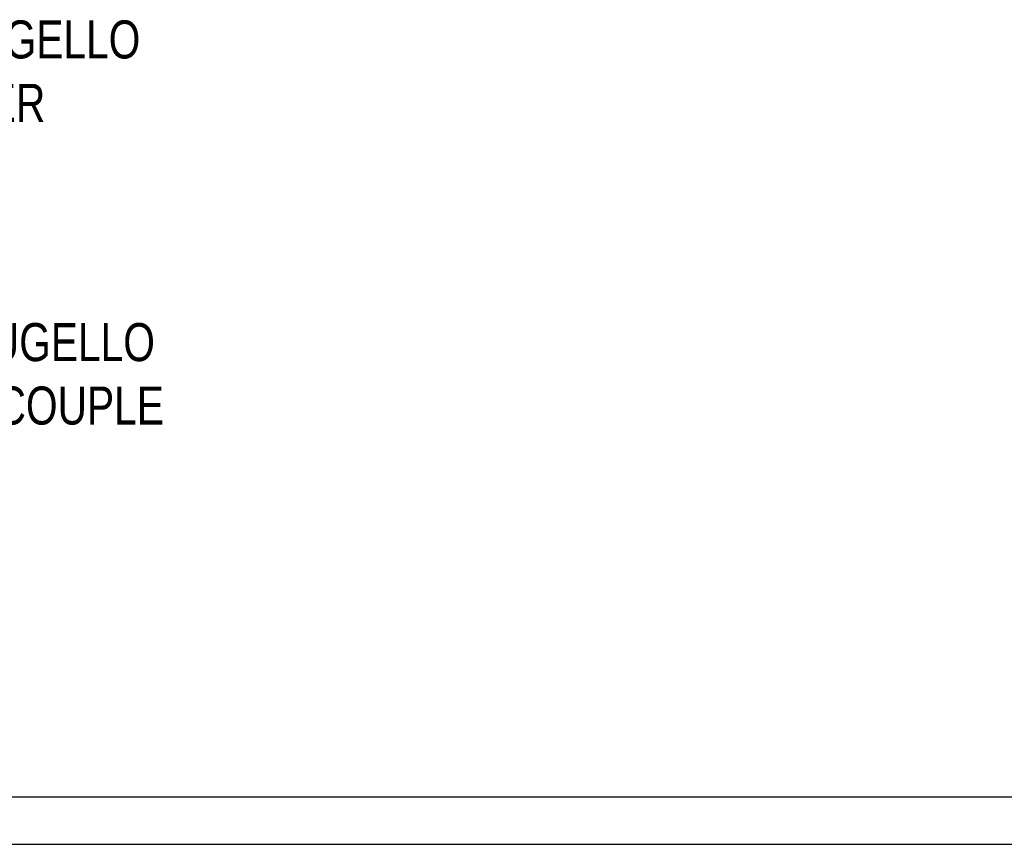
# Model space of a CAD drawing. Extents: x 0 to 1189, y 0 to 841.
# Tile 44 of 77: x 390 to 494, y 0 to 87. Entities that reach past the tile are written whole.
import ezdxf

# ---------------------------------------------------------------- set-up
doc = ezdxf.new("R2010")
doc.units = 0
doc.header["$LTSCALE"] = 65.395
doc.layers.get('0').update_dxf_attribs({"linetype": 'CONTINUOUS'})
doc.layers.add('mg_3d_BL7', color=7, linetype='CONTINUOUS')
doc.styles.get("Standard").update_dxf_attribs({"font": 'txt', "width": 0.8})

# ---------------------------------------------------------------- blocks, each defined once
blk = doc.blocks.new('A0_BL15', base_point=(594.5, 420.5))
at = {"color": 7, "linetype": 'CONTINUOUS'}
for p, q in [((5, 5), (1184, 5)), ((0, 0), (1189, 0))]:
    blk.add_line(p, q, dxfattribs=at)
blk = doc.blocks.new('MG_3D_BL7', base_point=(391.46, 121.84))
at = {"layer": 'mg_3d_BL7', "color": 7, "linetype": 'CONTINUOUS', "char_height": 4, "attachment_point": 1}
for s, insert, width in [('RESISTENZA UGELLO\\PNOZZLE HEATER\\Pcod. {\\Ftxt.shx;\\W0.190476;\\H4.000000; }E15521\\P230V {\\Ftxt.shx;\\W0.190476;\\H4.000000; }480 Watt', (357.43, 86.59), 78.2857), ('TERMOCOPPIA UGELLO\\PNOZZLE TERMOCOUPLE\\Pcod. {\\Ftxt.shx;\\W0.190476;\\H4.000000; }E05505', (354.21, 54.78), 84.1429)]:
    blk.add_mtext(s, dxfattribs=dict(at, insert=insert, width=width))

msp = doc.modelspace()

# ---------------------------------------------------------------- linework, layer by layer
at = {"color": 7, "linetype": 'CONTINUOUS'}
msp.add_line((0, 0), (1189, 0), dxfattribs=at)

# ---------------------------------------------------------------- block references
at = {"color": 2, "linetype": 'CONTINUOUS'}
msp.add_blockref('A0_BL15', (594.5, 420.5), dxfattribs=at)
at = {"layer": 'mg_3d_BL7'}
msp.add_blockref('MG_3D_BL7', (391.459, 121.842), dxfattribs=at)

doc.saveas('drawing.dxf')
